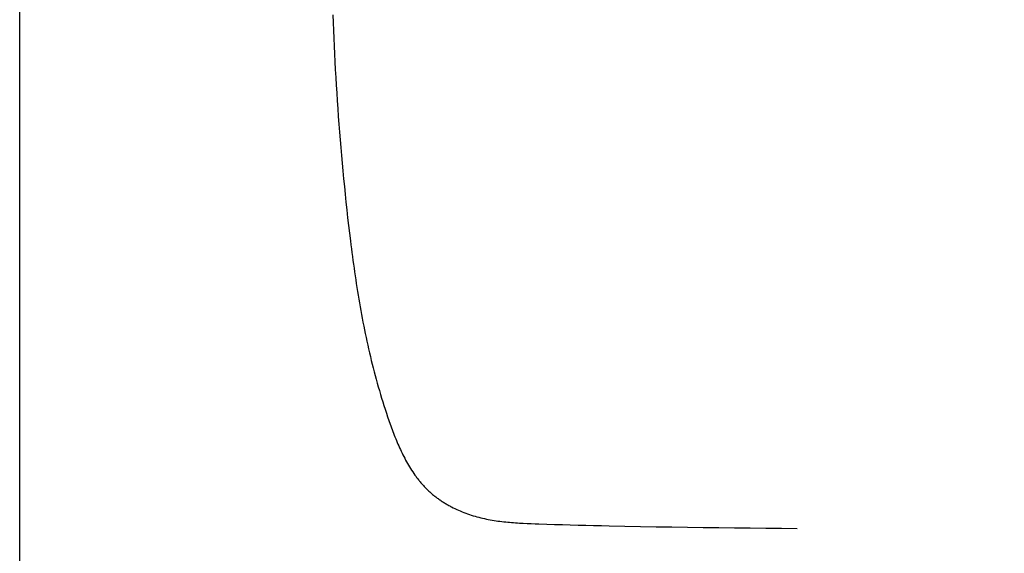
# Model space of a CAD drawing. Header units: centimetres. Extents: x 4120 to 19220, y -7417 to 180.
# Tile 129 of 223: x 12285 to 12324, y -4314 to -4292. Entities that reach past the tile are written whole.
import ezdxf

# ---------------------------------------------------------------- set-up
doc = ezdxf.new("R2010")
doc.units = ezdxf.units.CM
doc.layers.add('A_Wyposażenie', color=8, linetype='Continuous')
doc.layers.add('A_Ściany', color=2, linetype='Continuous')

# ---------------------------------------------------------------- blocks, each defined once
blk = doc.blocks.new('wyposażenie blok')
at = {"layer": 'A_Wyposażenie', "color": 8, "linetype": 'Continuous'}
for points in [[(966.997, -363.355), (966.994, -309.556)], [(979.533, -341.787), (979.546, -342.1), (979.559, -342.413), (979.573, -342.726), (979.587, -343.039), (979.603, -343.352), (979.619, -343.665), (979.636, -343.978), (979.654, -344.291), (979.673, -344.604), (979.693, -344.917), (979.713, -345.229), (979.735, -345.542), (979.757, -345.855), (979.78, -346.167), (979.804, -346.48), (979.829, -346.792), (979.855, -347.104), (979.882, -347.417), (979.91, -347.729), (979.938, -348.041), (979.968, -348.353), (979.999, -348.665), (980.03, -348.976), (980.063, -349.288), (980.097, -349.6), (980.131, -349.911), (980.167, -350.223), (980.204, -350.534), (980.242, -350.845), (980.261, -351), (980.281, -351.156), (980.301, -351.311), (980.322, -351.466), (980.343, -351.622), (980.364, -351.777), (980.386, -351.932), (980.408, -352.087), (980.431, -352.242), (980.454, -352.397), (980.477, -352.552), (980.502, -352.707), (980.526, -352.862), (980.552, -353.016), (980.577, -353.171), (980.604, -353.325), (980.631, -353.48), (980.658, -353.634), (980.687, -353.788), (980.715, -353.942), (980.745, -354.096), (980.775, -354.25), (980.806, -354.404), (980.837, -354.557), (980.87, -354.71), (980.903, -354.864), (980.936, -355.017), (980.971, -355.169), (981.006, -355.322), (981.042, -355.475), (981.079, -355.627), (981.117, -355.779), (981.155, -355.931), (981.194, -356.083), (981.234, -356.234), (981.275, -356.385), (981.317, -356.536), (981.36, -356.687), (981.403, -356.838), (981.447, -356.988), (981.493, -357.138), (981.539, -357.288), (981.586, -357.437), (981.634, -357.586), (981.683, -357.735), (981.733, -357.884), (981.783, -358.032), (981.835, -358.18), (981.862, -358.254), (981.888, -358.327), (981.915, -358.401), (981.943, -358.474), (981.971, -358.548), (981.999, -358.621), (982.028, -358.694), (982.057, -358.766), (982.087, -358.839), (982.117, -358.911), (982.148, -358.983), (982.179, -359.055), (982.211, -359.127), (982.244, -359.198), (982.277, -359.269), (982.311, -359.339), (982.345, -359.41), (982.381, -359.48), (982.417, -359.549), (982.454, -359.618), (982.491, -359.687), (982.53, -359.755), (982.569, -359.823), (982.609, -359.891), (982.65, -359.957), (982.692, -360.023), (982.736, -360.089), (982.78, -360.154), (982.825, -360.218), (982.871, -360.281), (982.894, -360.313), (982.918, -360.344), (982.942, -360.375), (982.966, -360.406), (982.99, -360.437), (983.015, -360.467), (983.04, -360.497), (983.065, -360.527), (983.091, -360.557), (983.117, -360.586), (983.143, -360.616), (983.169, -360.645), (983.196, -360.673), (983.223, -360.702), (983.25, -360.73), (983.277, -360.758), (983.305, -360.786), (983.333, -360.813), (983.362, -360.84), (983.39, -360.867), (983.419, -360.893), (983.448, -360.92), (983.478, -360.945), (983.507, -360.971), (983.537, -360.996), (983.567, -361.021), (983.598, -361.046), (983.629, -361.07), (983.66, -361.094), (983.691, -361.118), (983.722, -361.141), (983.754, -361.164), (983.786, -361.187), (983.818, -361.209), (983.851, -361.231), (983.883, -361.253), (983.916, -361.275), (983.949, -361.296), (983.982, -361.317), (984.015, -361.337), (984.049, -361.358), (984.083, -361.378), (984.116, -361.398), (984.15, -361.417), (984.185, -361.436), (984.219, -361.455), (984.254, -361.474), (984.288, -361.492), (984.358, -361.528), (984.428, -361.562), (984.499, -361.596), (984.571, -361.628), (984.642, -361.659), (984.715, -361.689), (984.788, -361.718), (984.861, -361.746), (984.934, -361.773), (985.008, -361.799), (985.083, -361.824), (985.158, -361.847), (985.233, -361.869), (985.308, -361.891), (985.384, -361.911), (985.46, -361.93), (985.536, -361.949), (985.612, -361.966), (985.689, -361.983), (985.766, -361.998), (985.843, -362.013), (985.92, -362.026), (985.997, -362.039), (986.075, -362.051), (986.152, -362.062), (986.23, -362.072), (986.308, -362.082), (986.386, -362.091), (986.464, -362.099), (986.542, -362.107), (986.62, -362.113), (986.698, -362.12), (986.776, -362.126), (986.854, -362.131), (986.932, -362.136), (987.011, -362.141), (987.167, -362.149), (987.324, -362.156), (987.48, -362.163), (987.637, -362.168), (987.793, -362.174), (988.107, -362.184), (988.42, -362.194), (988.733, -362.203), (989.046, -362.212), (989.36, -362.221), (989.673, -362.229), (989.986, -362.237), (990.299, -362.244), (990.613, -362.252), (991.239, -362.265), (991.866, -362.277), (992.493, -362.289), (993.119, -362.299), (993.746, -362.308), (994.373, -362.317), (995, -362.325), (995.626, -362.333), (996.253, -362.34), (996.88, -362.346), (997.507, -362.352), (998.133, -362.357)]]:
    blk.add_lwpolyline(points, dxfattribs=at)

msp = doc.modelspace()

# ---------------------------------------------------------------- linework, layer by layer
at = {"layer": 'A_Ściany', "color": 7}
msp.add_lwpolyline([(12284.575, -4353.73), (12284.575, -4128.23), (12492.575, -4128.23), (12492.575, -4668.73)], dxfattribs=at)

# ---------------------------------------------------------------- next in the draw order: block references
at = {"layer": 'A_Wyposażenie'}
msp.add_blockref('wyposażenie blok', (11317.575, -3950.23), dxfattribs=at)

doc.saveas('drawing.dxf')
